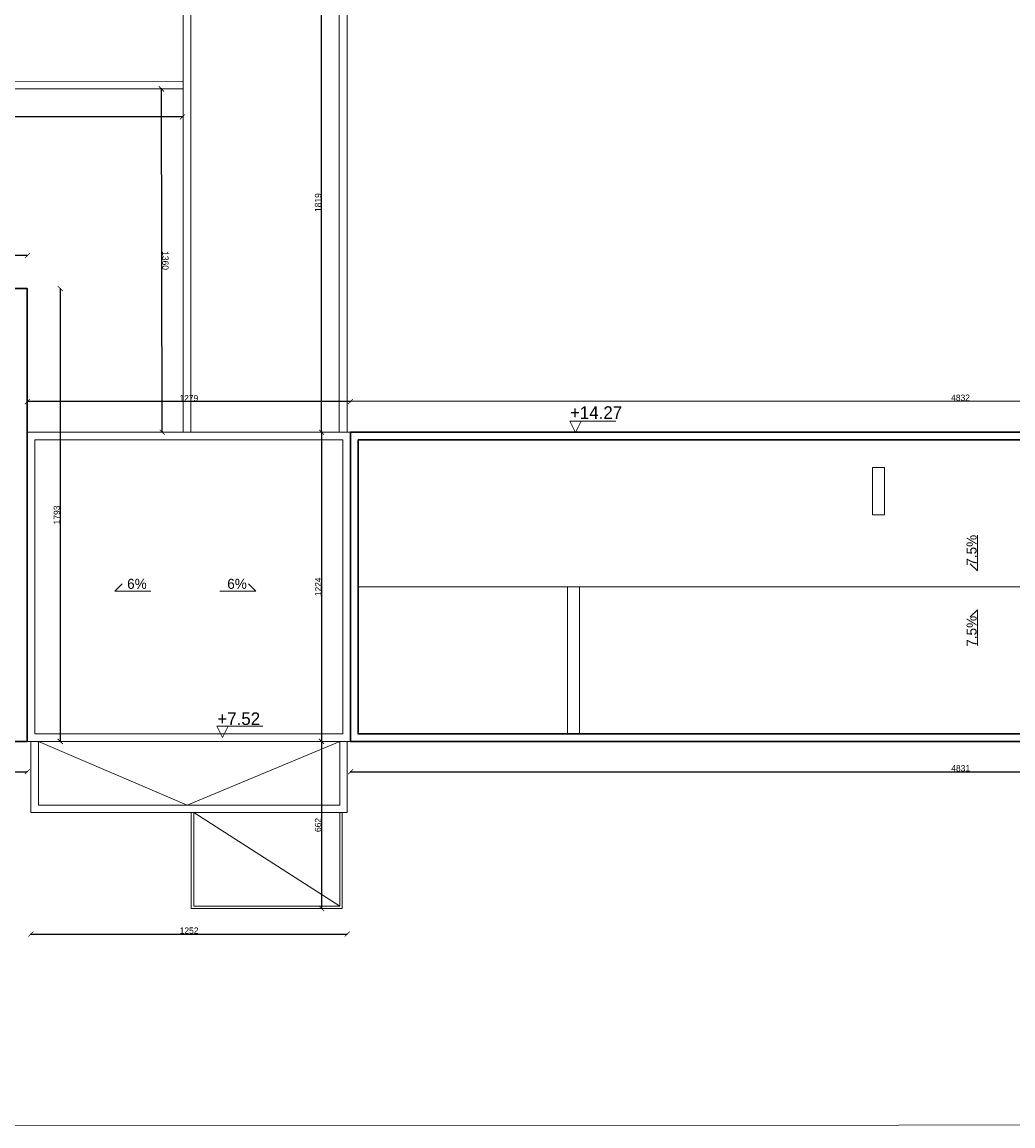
# Model space of a CAD drawing. Header units: centimetres. Extents: x -17621 to 77377, y -18613 to 66.
# Tile 168 of 173: x 66061 to 69984, y -18592 to -14221. Entities that reach past the tile are written whole.
import ezdxf

# ---------------------------------------------------------------- set-up
doc = ezdxf.new("R2010")
doc.units = ezdxf.units.CM
doc.layers.add('0-wymiarowanie rys.CAD', color=5, linetype='Continuous', lineweight=0, true_color=0x0000ff)
for name, color, linetype in [('PDF3_WIDOKOWA', 7, 'Continuous'), ('PDF5_A070 WYMIARY', 7, 'Continuous'), ('PDF5_A210 ŚCIANY ZEWNĘTRZNE', 7, 'Continuous'), ('PDF5_A710 OZNACZENIA KOMUNIKACJI', 7, 'Continuous'), ('PDF5_Text', 7, 'Continuous'), ('PDF5_WIDOKOWA', 7, 'Continuous')]:
    doc.layers.add(name, color=color, linetype=linetype)
doc.styles.add('PDF Century Gothic', font='GOTHIC.TTF')
doc.dimstyles.new('ISO-25', dxfattribs={"dimtxt": 25, "dimasz": 20, "dimexe": 0.6, "dimexo": 0.375, "dimtad": 1, "dimdec": 0, "dimtxsty": 'PDF Century Gothic', "dimblk": 'ARCHTICK', "dimcen": 2.5, "dimadec": 1, "dimazin": 0, "dimtfac": 1, "dimtdec": 0, "dimtmove": 0, "dimatfit": 3, "dimldrblk": 'ARCHTICK', "dimfxl": 2, "dimfxlon": 1, "dimarcsym": 0})

# ---------------------------------------------------------------- blocks, each defined once
blk = doc.blocks.new('_ArchTick')
at = {"color": 0, "linetype": 'ByBlock', "const_width": 0.15}
blk.add_lwpolyline([(-0.5, -0.5), (0.5, 0.5)], dxfattribs=at)
blk = doc.blocks.new('*D1112')
at = {"layer": '0-wymiarowanie rys.CAD', "color": 0, "linetype": 'Continuous', "lineweight": -2, "transparency": 16777216}
for p, q in [((63334.5, -17187.5), (63334.5, -17190.1)), ((63334.5, -17189.5), (66081.9, -17189.5)), ((66081.9, -17187.5), (66081.9, -17190.1))]:
    blk.add_line(p, q, dxfattribs=at)
at = {"layer": 'Defpoints', "color": 0, "linetype": 'Continuous', "transparency": 16777216}
for p in [(63334.5, -17069.1), (66081.9, -17069.1), (66081.9, -17189.5)]:
    blk.add_point(p, dxfattribs=at)
at = {"layer": '0-wymiarowanie rys.CAD', "color": 0, "linetype": 'Continuous', "lineweight": -2, "transparency": 16777216, "xscale": 20, "yscale": 20, "zscale": 20, "rotation": 180}
blk.add_blockref('_ArchTick', (63334.5, -17189.5), dxfattribs=at)
at = {"layer": '0-wymiarowanie rys.CAD', "color": 0, "linetype": 'Continuous', "lineweight": -2, "transparency": 16777216, "xscale": 20, "yscale": 20, "zscale": 20}
blk.add_blockref('_ArchTick', (66081.9, -17189.5), dxfattribs=at)
at = {"layer": '0-wymiarowanie rys.CAD', "color": 0, "linetype": 'Continuous', "transparency": 16777216, "insert": (64708.2, -17175.7), "char_height": 25, "attachment_point": 5, "style": 'PDF Century Gothic'}
blk.add_mtext('2747', dxfattribs=at)
blk = doc.blocks.new('*D1124')
at = {"layer": '0-wymiarowanie rys.CAD', "color": 0, "linetype": 'Continuous', "lineweight": -2, "transparency": 16777216}
for p, q in [((67362, -17187.5), (67362, -17190.1)), ((67362, -17189.5), (72193.1, -17189.5)), ((72193.1, -17187.5), (72193.1, -17190.1))]:
    blk.add_line(p, q, dxfattribs=at)
at = {"layer": 'Defpoints', "color": 0, "linetype": 'Continuous', "transparency": 16777216}
for p in [(67362, -17069.1), (72193.1, -17069.1), (72193.1, -17189.5)]:
    blk.add_point(p, dxfattribs=at)
at = {"layer": '0-wymiarowanie rys.CAD', "color": 0, "linetype": 'Continuous', "lineweight": -2, "transparency": 16777216, "xscale": 20, "yscale": 20, "zscale": 20, "rotation": 180}
blk.add_blockref('_ArchTick', (67362, -17189.5), dxfattribs=at)
at = {"layer": '0-wymiarowanie rys.CAD', "color": 0, "linetype": 'Continuous', "lineweight": -2, "transparency": 16777216, "xscale": 20, "yscale": 20, "zscale": 20}
blk.add_blockref('_ArchTick', (72193.1, -17189.5), dxfattribs=at)
at = {"layer": '0-wymiarowanie rys.CAD', "color": 0, "linetype": 'Continuous', "transparency": 16777216, "insert": (69777.6, -17175.7), "char_height": 25, "attachment_point": 5, "style": 'PDF Century Gothic'}
blk.add_mtext('4831', dxfattribs=at)
blk = doc.blocks.new('*D1125')
at = {"layer": '0-wymiarowanie rys.CAD', "color": 0, "linetype": 'Continuous', "lineweight": -2, "transparency": 16777216}
for p, q in [((66096.3, -17830.4), (66096.3, -17833)), ((66096.3, -17832.4), (67348.5, -17832.4)), ((67348.5, -17830.4), (67348.5, -17833))]:
    blk.add_line(p, q, dxfattribs=at)
at = {"layer": 'Defpoints', "color": 0, "linetype": 'Continuous', "transparency": 16777216}
for p in [(66096.3, -17351), (67348.5, -17351), (67348.5, -17832.4)]:
    blk.add_point(p, dxfattribs=at)
at = {"layer": '0-wymiarowanie rys.CAD', "color": 0, "linetype": 'Continuous', "lineweight": -2, "transparency": 16777216, "xscale": 20, "yscale": 20, "zscale": 20, "rotation": 180}
blk.add_blockref('_ArchTick', (66096.3, -17832.4), dxfattribs=at)
at = {"layer": '0-wymiarowanie rys.CAD', "color": 0, "linetype": 'Continuous', "lineweight": -2, "transparency": 16777216, "xscale": 20, "yscale": 20, "zscale": 20}
blk.add_blockref('_ArchTick', (67348.5, -17832.4), dxfattribs=at)
at = {"layer": '0-wymiarowanie rys.CAD', "color": 0, "linetype": 'Continuous', "transparency": 16777216, "insert": (66722.4, -17818.7), "char_height": 25, "attachment_point": 5, "style": 'PDF Century Gothic'}
blk.add_mtext('1252', dxfattribs=at)
blk = doc.blocks.new('*D1126')
at = {"layer": '0-wymiarowanie rys.CAD', "color": 0, "linetype": 'Continuous', "lineweight": -2, "transparency": 16777216}
for p, q in [((67248.9, -15844.8), (67246.3, -15844.8)), ((67246.9, -15844.8), (67246.9, -17069.1)), ((67248.9, -17069.1), (67246.3, -17069.1))]:
    blk.add_line(p, q, dxfattribs=at)
at = {"layer": 'Defpoints', "color": 0, "linetype": 'Continuous', "transparency": 16777216}
for p in [(67361.2, -15844.8), (67246.9, -17069.1), (67361.2, -17069.1)]:
    blk.add_point(p, dxfattribs=at)
at = {"layer": '0-wymiarowanie rys.CAD', "color": 0, "linetype": 'Continuous', "lineweight": -2, "transparency": 16777216, "xscale": 20, "yscale": 20, "zscale": 20}
for p, rotation in [((67246.9, -15844.8), 90), ((67246.9, -17069.1), 270)]:
    blk.add_blockref('_ArchTick', p, dxfattribs=dict(at, rotation=rotation))
at = {"layer": '0-wymiarowanie rys.CAD', "color": 0, "linetype": 'Continuous', "transparency": 16777216, "insert": (67233.5, -16457), "char_height": 25, "attachment_point": 5, "rotation": 90, "style": 'PDF Century Gothic'}
blk.add_mtext('1224', dxfattribs=at)
blk = doc.blocks.new('*D1127')
at = {"layer": '0-wymiarowanie rys.CAD', "color": 0, "linetype": 'Continuous', "lineweight": -2, "transparency": 16777216}
for p, q in [((67248.9, -17069.1), (67246.3, -17069.1)), ((67246.9, -17069.1), (67246.9, -17731.2)), ((67246.9, -17731.2), (67247.5, -17731.2))]:
    blk.add_line(p, q, dxfattribs=at)
at = {"layer": 'Defpoints', "color": 0, "linetype": 'Continuous', "transparency": 16777216}
for p in [(67361.2, -17069.1), (67246.9, -17731.2), (67246.9, -17731.2)]:
    blk.add_point(p, dxfattribs=at)
at = {"layer": '0-wymiarowanie rys.CAD', "color": 0, "linetype": 'Continuous', "lineweight": -2, "transparency": 16777216, "xscale": 20, "yscale": 20, "zscale": 20}
for p, rotation in [((67246.9, -17069.1), 90), ((67246.9, -17731.2), 270)]:
    blk.add_blockref('_ArchTick', p, dxfattribs=dict(at, rotation=rotation))
at = {"layer": '0-wymiarowanie rys.CAD', "color": 0, "linetype": 'Continuous', "transparency": 16777216, "insert": (67233.2, -17400.1), "char_height": 25, "attachment_point": 5, "rotation": 90, "style": 'PDF Century Gothic'}
blk.add_mtext('662', dxfattribs=at)
blk = doc.blocks.new('*D1129')
at = {"layer": '0-wymiarowanie rys.CAD', "color": 0, "linetype": 'Continuous', "lineweight": -2, "transparency": 16777216}
for p, q in [((72193, -15720.4), (67361.1, -15723.7)), ((67361.1, -15725.7), (67361.1, -15723.1)), ((72193, -15722.4), (72193, -15719.8))]:
    blk.add_line(p, q, dxfattribs=at)
at = {"layer": 'Defpoints', "color": 0, "linetype": 'Continuous', "transparency": 16777216}
for p in [(67361.1, -15723.7), (67361.2, -15848.2), (72193.1, -15844.8)]:
    blk.add_point(p, dxfattribs=at)
at = {"layer": '0-wymiarowanie rys.CAD', "color": 0, "linetype": 'Continuous', "lineweight": -2, "transparency": 16777216, "xscale": 20, "yscale": 20, "zscale": 20}
for p, rotation in [((67361.1, -15723.7), 180.039623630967), ((72193, -15720.4), 0.03962363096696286)]:
    blk.add_blockref('_ArchTick', p, dxfattribs=dict(at, rotation=rotation))
at = {"layer": '0-wymiarowanie rys.CAD', "color": 0, "linetype": 'Continuous', "transparency": 16777216, "insert": (69777.1, -15708.3), "char_height": 25, "attachment_point": 5, "rotation": 0.0396, "style": 'PDF Century Gothic'}
blk.add_mtext('4832', dxfattribs=at)
blk = doc.blocks.new('*D1130')
at = {"layer": '0-wymiarowanie rys.CAD', "color": 0, "linetype": 'Continuous', "lineweight": -2, "transparency": 16777216}
for p, q in [((66081.9, -15725.7), (66081.9, -15723.1)), ((67361.2, -15723.7), (66081.9, -15723.7)), ((67361.2, -15725.7), (67361.2, -15723.1))]:
    blk.add_line(p, q, dxfattribs=at)
at = {"layer": 'Defpoints', "color": 0, "linetype": 'Continuous', "transparency": 16777216}
for p in [(66081.9, -15723.7), (66081.9, -15844.8), (67361.2, -15844.8)]:
    blk.add_point(p, dxfattribs=at)
at = {"layer": '0-wymiarowanie rys.CAD', "color": 0, "linetype": 'Continuous', "lineweight": -2, "transparency": 16777216, "xscale": 20, "yscale": 20, "zscale": 20, "rotation": 180}
blk.add_blockref('_ArchTick', (66081.9, -15723.7), dxfattribs=at)
at = {"layer": '0-wymiarowanie rys.CAD', "color": 0, "linetype": 'Continuous', "lineweight": -2, "transparency": 16777216, "xscale": 20, "yscale": 20, "zscale": 20}
blk.add_blockref('_ArchTick', (67361.2, -15723.7), dxfattribs=at)
at = {"layer": '0-wymiarowanie rys.CAD', "color": 0, "linetype": 'Continuous', "transparency": 16777216, "insert": (66721.5, -15710), "char_height": 25, "attachment_point": 5, "style": 'PDF Century Gothic'}
blk.add_mtext('1279', dxfattribs=at)
blk = doc.blocks.new('*D1131')
at = {"layer": '0-wymiarowanie rys.CAD', "color": 0, "linetype": 'Continuous', "lineweight": -2, "transparency": 16777216}
for p, q in [((66210.3, -15275.9), (66212.9, -15275.9)), ((66212.3, -15275.9), (66212.3, -17069.1)), ((66210.3, -17069.1), (66212.9, -17069.1))]:
    blk.add_line(p, q, dxfattribs=at)
at = {"layer": 'Defpoints', "color": 0, "linetype": 'Continuous', "transparency": 16777216}
for p in [(66081.9, -15275.9), (66081.9, -17069.1), (66212.3, -17069.1)]:
    blk.add_point(p, dxfattribs=at)
at = {"layer": '0-wymiarowanie rys.CAD', "color": 0, "linetype": 'Continuous', "lineweight": -2, "transparency": 16777216, "xscale": 20, "yscale": 20, "zscale": 20}
for p, rotation in [((66212.3, -15275.9), 90), ((66212.3, -17069.1), 270)]:
    blk.add_blockref('_ArchTick', p, dxfattribs=dict(at, rotation=rotation))
at = {"layer": '0-wymiarowanie rys.CAD', "color": 0, "linetype": 'Continuous', "transparency": 16777216, "insert": (66198.6, -16172.5), "char_height": 25, "attachment_point": 5, "rotation": 90, "style": 'PDF Century Gothic'}
blk.add_mtext('1793', dxfattribs=at)
blk = doc.blocks.new('*D1132')
at = {"layer": '0-wymiarowanie rys.CAD', "color": 0, "linetype": 'Continuous', "lineweight": -2, "transparency": 16777216}
for p, q in [((63334.5, -15147.3), (63334.5, -15144.7)), ((66081.9, -15145.3), (63334.5, -15145.3)), ((66081.9, -15147.3), (66081.9, -15144.7))]:
    blk.add_line(p, q, dxfattribs=at)
at = {"layer": 'Defpoints', "color": 0, "linetype": 'Continuous', "transparency": 16777216}
for p in [(63334.5, -15145.3), (63334.5, -15275.9), (66081.9, -15275.9)]:
    blk.add_point(p, dxfattribs=at)
at = {"layer": '0-wymiarowanie rys.CAD', "color": 0, "linetype": 'Continuous', "lineweight": -2, "transparency": 16777216, "xscale": 20, "yscale": 20, "zscale": 20, "rotation": 180}
blk.add_blockref('_ArchTick', (63334.5, -15145.3), dxfattribs=at)
at = {"layer": '0-wymiarowanie rys.CAD', "color": 0, "linetype": 'Continuous', "lineweight": -2, "transparency": 16777216, "xscale": 20, "yscale": 20, "zscale": 20}
blk.add_blockref('_ArchTick', (66081.9, -15145.3), dxfattribs=at)
at = {"layer": '0-wymiarowanie rys.CAD', "color": 0, "linetype": 'Continuous', "transparency": 16777216, "insert": (64708.2, -15131.6), "char_height": 25, "attachment_point": 5, "style": 'PDF Century Gothic'}
blk.add_mtext('2747', dxfattribs=at)
blk = doc.blocks.new('*D1142')
at = {"layer": '0-wymiarowanie rys.CAD', "color": 0, "linetype": 'Continuous', "lineweight": -2, "transparency": 16777216}
for p, q in [((67248.9, -14026.2), (67246.3, -14026.2)), ((67246.9, -15844.8), (67246.9, -14026.2)), ((67248.9, -15844.8), (67246.3, -15844.8))]:
    blk.add_line(p, q, dxfattribs=at)
at = {"layer": 'Defpoints', "color": 0, "linetype": 'Continuous', "transparency": 16777216}
for p in [(67246.9, -14026.2), (67347.7, -14026.2), (67361.2, -15844.8)]:
    blk.add_point(p, dxfattribs=at)
at = {"layer": '0-wymiarowanie rys.CAD', "color": 0, "linetype": 'Continuous', "lineweight": -2, "transparency": 16777216, "xscale": 20, "yscale": 20, "zscale": 20}
for p, rotation in [((67246.9, -14026.2), 90), ((67246.9, -15844.8), 270)]:
    blk.add_blockref('_ArchTick', p, dxfattribs=dict(at, rotation=rotation))
at = {"layer": '0-wymiarowanie rys.CAD', "color": 0, "linetype": 'Continuous', "transparency": 16777216, "insert": (67233.2, -14935.5), "char_height": 25, "attachment_point": 5, "rotation": 90, "style": 'PDF Century Gothic'}
blk.add_mtext('1819', dxfattribs=at)
blk = doc.blocks.new('*D1144')
at = {"layer": '0-wymiarowanie rys.CAD', "color": 0, "linetype": 'Continuous', "lineweight": -2, "transparency": 16777216}
for p, q in [((66614.8, -14485.3), (66612.2, -14485.3)), ((66616.2, -15845), (66612.8, -14485.3)), ((66618.2, -15845), (66615.6, -15845))]:
    blk.add_line(p, q, dxfattribs=at)
at = {"layer": 'Defpoints', "color": 0, "linetype": 'Continuous', "transparency": 16777216}
for p in [(66612.8, -14485.3), (66695.7, -14485.1), (66699.1, -15844.8)]:
    blk.add_point(p, dxfattribs=at)
at = {"layer": '0-wymiarowanie rys.CAD', "color": 0, "linetype": 'Continuous', "lineweight": -2, "transparency": 16777216, "xscale": 20, "yscale": 20, "zscale": 20}
for p, rotation in [((66612.8, -14485.3), 90.1427040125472), ((66616.2, -15845), 270.1427040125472)]:
    blk.add_blockref('_ArchTick', p, dxfattribs=dict(at, rotation=rotation))
at = {"layer": '0-wymiarowanie rys.CAD', "color": 0, "linetype": 'Continuous', "transparency": 16777216, "insert": (66628.3, -15165.1), "char_height": 25, "attachment_point": 5, "rotation": 270.1427, "style": 'PDF Century Gothic'}
blk.add_mtext('1360', dxfattribs=at)
blk = doc.blocks.new('*D1145')
at = {"layer": '0-wymiarowanie rys.CAD', "color": 0, "linetype": 'Continuous', "lineweight": -2, "transparency": 16777216}
for p, q in [((64011.8, -14594.1), (64011.8, -14596.7)), ((66695.7, -14596.1), (64011.8, -14596.1)), ((66695.7, -14594.1), (66695.7, -14596.7))]:
    blk.add_line(p, q, dxfattribs=at)
at = {"layer": 'Defpoints', "color": 0, "linetype": 'Continuous', "transparency": 16777216}
for p in [(64011.8, -14485.1), (66695.7, -14485.1), (64011.8, -14596.1)]:
    blk.add_point(p, dxfattribs=at)
at = {"layer": '0-wymiarowanie rys.CAD', "color": 0, "linetype": 'Continuous', "lineweight": -2, "transparency": 16777216, "xscale": 20, "yscale": 20, "zscale": 20, "rotation": 180}
blk.add_blockref('_ArchTick', (64011.8, -14596.1), dxfattribs=at)
at = {"layer": '0-wymiarowanie rys.CAD', "color": 0, "linetype": 'Continuous', "lineweight": -2, "transparency": 16777216, "xscale": 20, "yscale": 20, "zscale": 20}
blk.add_blockref('_ArchTick', (66695.7, -14596.1), dxfattribs=at)
at = {"layer": '0-wymiarowanie rys.CAD', "color": 0, "linetype": 'Continuous', "transparency": 16777216, "insert": (65353.8, -14582.3), "char_height": 25, "attachment_point": 5, "style": 'PDF Century Gothic'}
blk.add_mtext('2684', dxfattribs=at)

msp = doc.modelspace()

# ---------------------------------------------------------------- linework, layer by layer
at = {"layer": 'PDF3_WIDOKOWA', "color": 7, "lineweight": 5, "true_color": 0xffffff}
msp.add_lwpolyline([(61688.1, -18591.8), (61688.1, -5667.4), (77376.9, -5662.4), (77376.9, -18586.8)], close=True, dxfattribs=at)
at = {"layer": 'PDF5_A070 WYMIARY', "lineweight": 0}
for points in [[(69843.6, -16252.9), (69843.6, -16394.3), (69815.7, -16366.4)], [(66571.3, -16473.9), (66429, -16473.9), (66457.8, -16445.1)], [(66843.9, -16473.9), (66986.1, -16473.9), (66957.3, -16445.1)], [(69843.6, -16689.8), (69843.6, -16547.6), (69815.7, -16576.3)]]:
    msp.add_lwpolyline(points, dxfattribs=at)
at = {"layer": 'PDF5_A210 ŚCIANY ZEWNĘTRZNE', "lineweight": 30}
for points in [[(63334.5, -15275.9), (66081.9, -15275.9), (66081.9, -17069.1), (63334.5, -17069.1)], [(67361.2, -15844.8), (72193.1, -15844.8), (72193.1, -17069.1), (67361.2, -17069.1)], [(67391.7, -15875.3), (72163.5, -15875.3), (72163.5, -17039.5), (67391.7, -17039.5)]]:
    msp.add_lwpolyline(points, close=True, dxfattribs=at)
at = {"layer": 'PDF5_A710 OZNACZENIA KOMUNIKACJI', "lineweight": 5}
for points in [[(68229.6, -15800.9), (68274.5, -15800.9), (68229.6, -15800.9), (68252.5, -15845.8), (68274.5, -15800.9), (68229.6, -15800.9), (68252.5, -15845.8), (68274.5, -15800.9), (68412.5, -15800.9)], [(66831.8, -17009.1), (66877.5, -17009.1), (66831.8, -17009.1), (66854.7, -17054), (66877.5, -17009.1), (66831.8, -17009.1), (66854.7, -17054), (66877.5, -17009.1), (67014.7, -17009.1)]]:
    msp.add_lwpolyline(points, dxfattribs=at)
at = {"layer": 'PDF5_WIDOKOWA', "lineweight": 5}
for points in [[(67347.7, -15844.8), (67347.7, -14026.2), (67361.2, -14026.2), (67361.2, -12801.9), (67347.7, -12801.9), (67347.7, -10998.5), (67361.2, -10998.5), (67361.2, -9768.3), (66699.1, -9768.3), (66699.1, -15844.8)], [(67317.2, -15844.8), (67317.2, -13996.6), (67317.2, -12832.4), (67317.2, -10968.1), (67317.2, -10954.5), (67317.2, -9784.4), (66729.6, -9798), (66729.6, -15844.8)], [(66695.7, -14485.1), (64011.8, -14485.1), (64011.8, -13876.3), (63661.3, -13876.3), (63661.3, -11024.8), (63691.8, -11024.8), (63691.8, -13845.9), (64041.4, -13845.9), (64041.4, -14454.6), (66695.7, -14455.5)], [(67391.7, -16457), (72163.5, -16457)], [(66096.3, -17069.1), (66096.3, -17351), (67348.5, -17351), (67348.5, -17069.1)], [(67328.2, -17351), (67328.2, -17731.2), (66730.4, -17731.2), (66730.4, -17351)], [(67318.9, -17351), (67318.9, -17721), (66740.6, -17721), (66740.6, -17351), (67318.9, -17721)]]:
    msp.add_lwpolyline(points, dxfattribs=at)
for points in [[(63334.5, -15275.9), (66081.9, -15275.9), (66081.9, -17069.1), (63334.5, -17069.1)], [(67361.2, -15844.8), (66081.9, -15844.8), (66081.9, -17069.1), (67362, -17069.1)], [(67331.6, -15875.3), (66111.5, -15875.3), (66111.5, -17039.5), (67331.6, -17039.5)], [(69427.9, -15984.5), (69427.9, -16171.6), (69476.2, -16171.6), (69476.2, -15984.5)], [(68220.6, -16457), (68220.6, -17039.5), (68268.8, -17039.5), (68268.8, -16457)], [(67318.9, -17069.1), (66714.4, -17321.4), (66126.8, -17069.1), (66126.8, -17321.4), (67318.9, -17321.4)]]:
    msp.add_lwpolyline(points, close=True, dxfattribs=at)

# ---------------------------------------------------------------- texts
at = {"layer": 'PDF5_Text', "attachment_point": 4, "style": 'PDF Century Gothic'}
for s, insert, char_height in [('+14.27', (68230.7, -15767), 50), ('6%', (66477.2, -16445.4), 40), ('6%', (66873.5, -16445.4), 40), ('+7.52', (66834.5, -16979.5), 50)]:
    msp.add_mtext(s, dxfattribs=dict(at, insert=insert, char_height=char_height))
at = {"layer": 'PDF5_Text', "char_height": 40, "attachment_point": 4, "rotation": 90, "style": 'PDF Century Gothic'}
for insert in [(69821, -16373.2), (69821, -16694.1)]:
    msp.add_mtext('7.5%', dxfattribs=dict(at, insert=insert))

# ---------------------------------------------------------------- dimensions: what is measured, and where the dimension line sits
at = {"layer": '0-wymiarowanie rys.CAD', "linetype": 'Continuous'}
for base, p1, p2, picture, middle in [((67246.9, -14026.2), (67361.2, -15844.8), (67347.7, -14026.2), '*D1142', (67233.2, -14935.5)), ((66212.3, -17069.1), (66081.9, -15275.9), (66081.9, -17069.1), '*D1131', (66198.6, -16172.5)), ((67246.9, -17069.1), (67361.2, -15844.8), (67361.2, -17069.1), '*D1126', (67233.5, -16457))]:
    dim = msp.add_linear_dim(base=base, p1=p1, p2=p2, angle=90, dimstyle='ISO-25', dxfattribs=at)
    dim.commit()
    dim.dimension.update_dxf_attribs({"geometry": picture, "text_midpoint": middle})
for base, p1, p2, picture, middle in [((64011.8, -14596.1), (66695.7, -14485.1), (64011.8, -14485.1), '*D1145', (65353.8, -14582.3)), ((63334.5, -15145.3), (66081.9, -15275.9), (63334.5, -15275.9), '*D1132', (64708.2, -15131.6)), ((66081.9, -15723.7), (67361.2, -15844.8), (66081.9, -15844.8), '*D1130', (66721.5, -15710)), ((66081.9, -17189.5), (63334.5, -17069.1), (66081.9, -17069.1), '*D1112', (64708.2, -17175.7)), ((72193.1, -17189.5), (67362, -17069.1), (72193.1, -17069.1), '*D1124', (69777.6, -17175.7)), ((67348.5, -17832.4), (66096.3, -17351), (67348.5, -17351), '*D1125', (66722.4, -17818.7))]:
    dim = msp.add_linear_dim(base=base, p1=p1, p2=p2, dimstyle='ISO-25', dxfattribs=at)
    dim.commit()
    dim.dimension.update_dxf_attribs({"geometry": picture, "text_midpoint": middle})
for p1, p2, distance, picture, middle in [((66699.1, -15844.8), (66695.7, -14485.1), 82.9, '*D1144', (66628.3, -15165.1)), ((72193.1, -15844.8), (67361.2, -15848.2), -124.4, '*D1129', (69777.1, -15708.3))]:
    dim = msp.add_aligned_dim(p1=p1, p2=p2, distance=distance, dimstyle='ISO-25', dxfattribs=at)
    dim.commit()
    dim.dimension.update_dxf_attribs({"geometry": picture, "text_midpoint": middle})
dim = msp.add_linear_dim(base=(67246.9, -17731.2), p1=(67361.2, -17069.1), p2=(67246.9, -17731.2), angle=90, dimstyle='ISO-25', override={"dimtmove": 1}, dxfattribs=at)
dim.commit()
dim.dimension.update_dxf_attribs({"geometry": '*D1127', "text_midpoint": (67233.2, -17400.1)})

doc.saveas('drawing.dxf')
